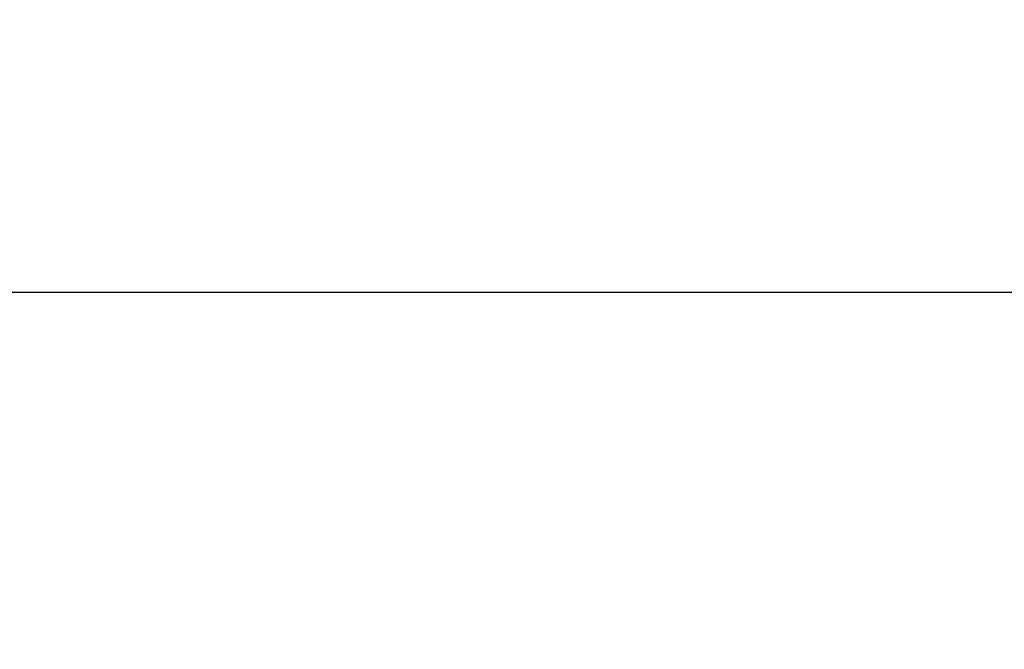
# Model space of a CAD drawing. Header units: feet. Extents: x 0 to 152726, y 0 to 59505.
# Tile 30 of 117: x 152350.18 to 152352.12, y 59278.84 to 59280.08. Entities that reach past the tile are written whole.
import ezdxf
from ezdxf import colors
from ezdxf.entities.mleader import LeaderData, LeaderLine
from ezdxf.math import Vec2, Vec3

# ---------------------------------------------------------------- set-up
doc = ezdxf.new("R2010")
doc.units = ezdxf.units.FT
doc.header["$LTSCALE"] = 0.1
doc.header["$MEASUREMENT"] = 0
doc.layers.add('BR_P_Rail_Object', color=251, linetype='Continuous', lineweight=30)
doc.layers.add('L-ANNO-NOTE', color=30, linetype='Continuous')
doc.styles.add('Arial', font='arial.ttf')

# ---------------------------------------------------------------- blocks, each defined once
blk = doc.blocks.new('Bridge plan')
at = {"layer": 'BR_P_Rail_Object', "lineweight": -3}
blk.add_line((1828195.652751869, 711480.8094832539), (1828078.811847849, 711480.8094832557), dxfattribs=at)
blk = doc.blocks.new('Trellis Base')
blk.add_blockref('Bridge plan', (-1675739.0632623, -652201.2630976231))
at = {"layer": 'L-ANNO-NOTE'}
ml = blk.add_multileader_mtext('Standard', dxfattribs=at)
ml.set_content('W. LIVINGSTON AVENUE', color=11, style='Arial')
ml.set_leader_properties()
ml.build(insert=Vec2(0, 0))
ml.multileader.update_dxf_attribs({"has_dogleg": 0, "dogleg_length": 0.36, "arrow_head_size": 1.25, "scale": 10})
ctx = ml.context
ctx.base_point, ctx.scale, ctx.char_height, ctx.arrow_head_size, ctx.landing_gap_size, ctx.plane_origin, ctx.plane_x_axis, ctx.plane_y_axis = Vec3(152493.4333448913, 59387.86988106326), 10, 1.25, 1.25, 0.5, Vec3(152496.4817137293, 59382.31385021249), Vec3(0.2347390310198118, 0.9720584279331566), Vec3(-0.9720584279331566, 0.2347390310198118)
notes = []
notes.append((ctx, [(0, (0, 0, 0), (0, 0), (1, 0), 1, [])]))
ctx.mtext.insert, ctx.mtext.text_direction, ctx.mtext.rotation, ctx.mtext.flow_direction = Vec3(152492.9328174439, 59388.50512407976), Vec3(0.2347390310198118, 0.9720584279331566), 1.333846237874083, 5
ml = blk.add_multileader_mtext('Standard', dxfattribs=at)
ml.set_content('S. FRONT STREET', color=11, style='Arial')
ml.set_leader_properties()
ml.build(insert=Vec2(0, 0))
ml.multileader.update_dxf_attribs({"has_dogleg": 0, "dogleg_length": 0.36, "arrow_head_size": 1.25, "scale": 10})
ctx = ml.context
ctx.base_point, ctx.scale, ctx.char_height, ctx.arrow_head_size, ctx.landing_gap_size, ctx.plane_origin = Vec3(152391.6984540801, 59316.60244546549), 10, 1.25, 1.25, 0.5, Vec3(152387.0132386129, 59312.33503554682)
notes.append((ctx, [(0, (0, 0, 0), (0, 0), (1, 0), 1, [])]))
ctx.mtext.insert, ctx.mtext.flow_direction = Vec3(152392.1984540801, 59317.23810371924), 5
for ctx, leaders in notes:
    for number, flags, end, landing, length, lines in leaders:
        leader = LeaderData()
        leader.index, (leader.has_last_leader_line, leader.has_dogleg_vector, leader.attachment_direction) = number, flags
        leader.last_leader_point, leader.dogleg_vector, leader.dogleg_length = Vec3(end), Vec3(landing), length
        for number, points, colour, breaks in lines:
            line = LeaderLine()
            line.index, line.vertices, line.color, line.breaks = number, Vec3.list(points), colors.encode_raw_color(colour), breaks
            leader.lines.append(line)
        ctx.leaders.append(leader)

msp = doc.modelspace()

# ---------------------------------------------------------------- block references
msp.add_blockref('Trellis Base', (0, 0))

# ---------------------------------------------------------------- next in the draw order: leaders
at = {"layer": 'L-ANNO-NOTE'}
ml = msp.add_multileader_mtext('Standard', dxfattribs=at)
ml.set_content('VERTICAL PANEL MODULE ON BACK OF TRELLIS, TYP OF 5', color=11, style='Arial')
ml.set_leader_properties()
ml.build(insert=Vec2(0, 0))
ml.multileader.update_dxf_attribs({"has_dogleg": 0, "dogleg_length": 0.36, "arrow_head_size": 1.25, "scale": 10})
ctx = ml.context
ctx.base_point, ctx.scale, ctx.char_height, ctx.arrow_head_size, ctx.landing_gap_size, ctx.plane_origin = Vec3(152474.8585207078, 59417.31804131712), 10, 1.25, 1.25, 0.5, Vec3(152470.1733052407, 59413.05063139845)
notes = []
notes.append((ctx, [(0, (0, 0, 0), (0, 0), (1, 0), 1, [])]))
ctx.mtext.insert, ctx.mtext.width, ctx.mtext.flow_direction = Vec3(152475.3585207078, 59417.95369957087), 25.03212493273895, 5
ctx.mtext.has_bg_fill, ctx.mtext.bg_color, ctx.mtext.bg_scale_factor, ctx.mtext.bg_transparency, ctx.mtext.use_window_bg_color = 1, -1027028792, 1.5, 0, 1
for ctx, leaders in notes:
    for number, flags, end, landing, length, lines in leaders:
        leader = LeaderData()
        leader.index, (leader.has_last_leader_line, leader.has_dogleg_vector, leader.attachment_direction) = number, flags
        leader.last_leader_point, leader.dogleg_vector, leader.dogleg_length = Vec3(end), Vec3(landing), length
        for number, points, colour, breaks in lines:
            line = LeaderLine()
            line.index, line.vertices, line.color, line.breaks = number, Vec3.list(points), colors.encode_raw_color(colour), breaks
            leader.lines.append(line)
        ctx.leaders.append(leader)

doc.saveas('drawing.dxf')
